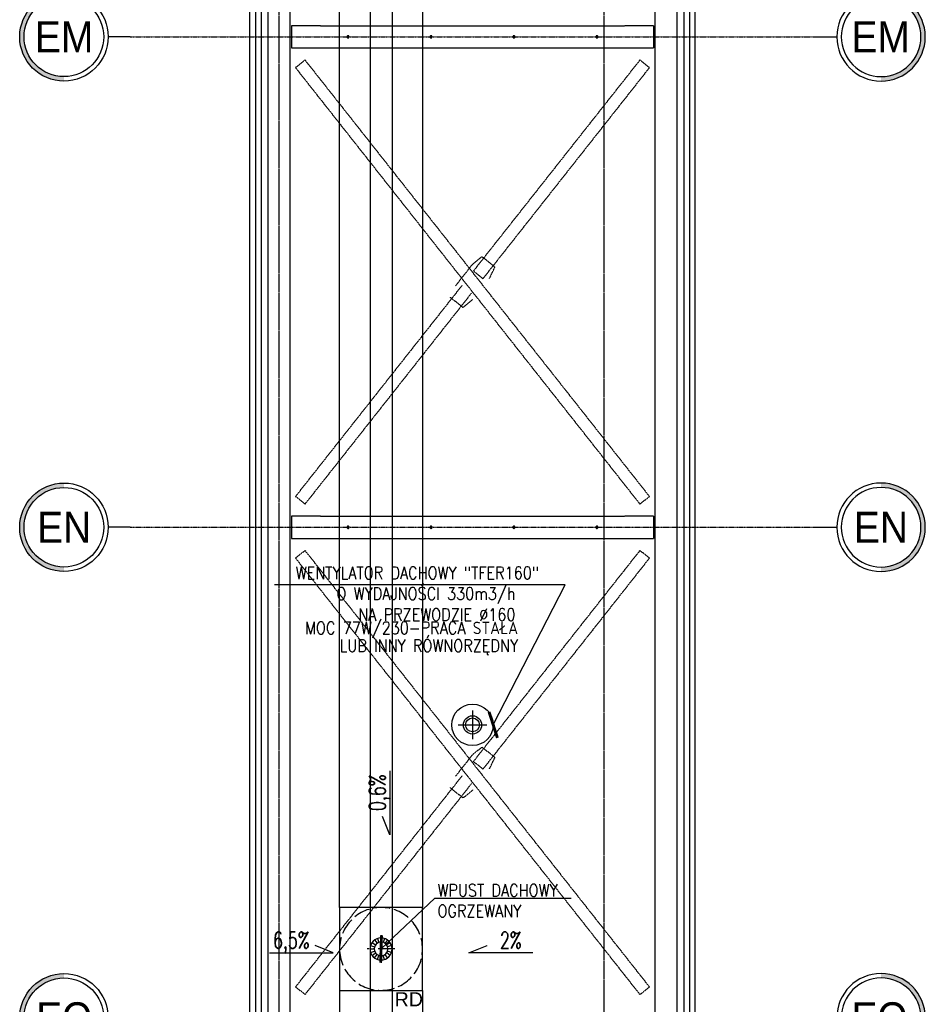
# Model space of a CAD drawing. Extents: x -7228 to 74941, y -112898 to 85621.
# Tile 5 of 256: x 51350 to 52005, y -107120 to -106407. Entities that reach past the tile are written whole.
import ezdxf
from ezdxf.enums import TextEntityAlignment as Align

# ---------------------------------------------------------------- set-up
doc = ezdxf.new("R2010")
doc.units = 0
for name, pattern in [('ACAD_ISO02W100', [15, 12, -3]), ('ACAD_ISO10W100', [18.5, 12, -3, 0.5, -3]), ('CENTER', [2, 1.25, -0.25, 0.25, -0.25]), ('DASHED', [0.75, 0.5, -0.25])]:
    doc.linetypes.add(name, pattern=pattern)
doc.layers.get('0').update_dxf_attribs({"color": 101, "linetype": 'CONTINUOUS'})
for name, color, linetype in [('Det-metal', 141, 'CONTINUOUS'), ('Ins-went', 141, 'CONTINUOUS'), ('Ins-wod', 4, 'CONTINUOUS'), ('Opis-spadki', 61, 'CONTINUOUS'), ('Os-osie', 14, 'CENTER'), ('Os-osie glowne', 1, 'CENTER'), ('Os-osie-opis', 16, 'CONTINUOUS'), ('Sc-systemowe', 150, 'CONTINUOUS'), ('Sch-opis', 51, 'CONTINUOUS'), ('W-idok', 8, 'CONTINUOUS')]:
    doc.layers.add(name, color=color, linetype=linetype)
doc.styles.add('dwg_opis duży', font='ARIAL.TTF', dxfattribs={"width": 0.9})
doc.styles.add('ROMANS', font='romans', dxfattribs={"width": 0.85})
doc.styles.add('TYTUL2', font='ARIAL.TTF')
doc.dimstyles.new('CHMIELNA', dxfattribs={"dimscale": 3.5, "dimtxt": 4, "dimasz": 1.5, "dimexe": 3, "dimexo": 0, "dimgap": 1, "dimtad": 1, "dimdec": 1, "dimrnd": 0.5, "dimzin": 12, "dimdsep": 46, "dimtxsty": 'ROMANS', "dimblk": 'DIMTICK', "dimcen": 0.09, "dimse1": 1, "dimse2": 1, "dimclrd": 143, "dimclrt": 53, "dimadec": 0, "dimazin": 0, "dimtfac": 1, "dimtdec": 1, "dimtix": 1, "dimtmove": 2, "dimatfit": 2, "dimldrblk": 'ARCHTICK', "dimfxl": 0, "dimtolj": 1, "dimtzin": 0, "dimarcsym": 0})

# ---------------------------------------------------------------- blocks, each defined once
blk = doc.blocks.new('DIMTICK')
for p, q in [((0, 1), (0, -1)), ((-1, 0), (1, 0))]:
    blk.add_line(p, q)
at = {"const_width": 0.141}
blk.add_lwpolyline([(0.707, 0.707), (-0.707, -0.707)], dxfattribs=at)
blk = doc.blocks.new('_kgjdskfgjkfh')
at = {"linetype": 'Continuous', "ltscale": 7}
for p, q in [((-2.47, 7.61), (-1.55, 4.76)), ((0, 8), (0, 5)), ((2.47, 7.61), (1.55, 4.76)), ((-8, 0), (-5, 0)), ((-7.61, 2.47), (-4.76, 1.55)), ((-6.47, 4.7), (-4.05, 2.94)), ((-4.7, 6.47), (-2.94, 4.05)), ((4.7, 6.47), (2.94, 4.05)), ((6.47, 4.7), (4.05, 2.94)), ((7.61, 2.47), (4.76, 1.55)), ((8, 0), (5, 0)), ((-7.61, -2.47), (-4.76, -1.55)), ((-6.47, -4.7), (-4.05, -2.94)), ((-4.7, -6.47), (-2.94, -4.05)), ((-2.47, -7.61), (-1.55, -4.76)), ((0, -8), (0, -5)), ((2.47, -7.61), (1.55, -4.76)), ((4.7, -6.47), (2.94, -4.05)), ((6.47, -4.7), (4.05, -2.94)), ((7.61, -2.47), (4.76, -1.55))]:
    blk.add_line(p, q, dxfattribs=at)
at = {"linetype": 'ACAD_ISO10W100'}
for p, q in [((0, 10), (0, -10)), ((10, 0), (-10, 0))]:
    blk.add_line(p, q, dxfattribs=at)
at = {"linetype": 'ACAD_ISO02W100'}
blk.add_circle((0, 0), 30, dxfattribs=at)
at = {"linetype": 'Continuous', "ltscale": 7}
for radius in [8, 5]:
    blk.add_circle((0, 0), radius, dxfattribs=at)
blk = doc.blocks.new('_opis_osi')
blk.add_hatch(color=256).paths.add_polyline_path([(32, -32), (28.8, -32, -1), (-28.8, -32), (-32, -32, 1)])
for radius in [32, 28.8]:
    blk.add_circle((0, -32), radius)
at = {"style": 'dwg_opis duży', "width": 0.9}
blk.add_attdef('AXNAMEV', text='', height=22.4, rotation=90, dxfattribs=at).set_placement((0, -32), align=Align.MIDDLE_CENTER)
blk = doc.blocks.new('SPADKI')
at = {"ltscale": 25}
blk.add_lwpolyline([(0, 0), (0, -70), (-8, -50), (-8, -50)], dxfattribs=at)
at = {"ltscale": 25, "style": 'ROMANS', "width": 0.7}
blk.add_attdef('SP%', text='', height=18, rotation=90, dxfattribs=at).set_placement((-4.9, -24), align=Align.CENTER)

msp = doc.modelspace()

# ---------------------------------------------------------------- linework, layer by layer
at = {"layer": 'Det-metal', "linetype": 'DASHED', "ltscale": 0.5}
for p, q in [((51529.547, -105534.1), (51529.547, -107305.1)), ((51545.547, -107305.1), (51545.547, -105534.1)), ((51809.547, -105534.1), (51809.547, -107305.1)), ((51825.547, -107305.1), (51825.547, -105534.1)), ((51567.547, -106411.6), (51546.547, -106411.6)), ((51546.547, -106411.6), (51546.547, -106427.6)), ((51567.547, -106411.6), (51787.547, -106411.6)), ((51808.547, -106411.6), (51787.547, -106411.6)), ((51808.547, -106411.6), (51808.547, -106427.6)), ((51586.768, -106419.422), (51586.747, -106419.6)), ((51586.747, -106419.6), (51586.768, -106419.778)), ((51586.827, -106419.253), (51586.768, -106419.422)), ((51586.768, -106419.778), (51586.827, -106419.947)), ((51586.922, -106419.101), (51586.827, -106419.253)), ((51586.827, -106419.947), (51586.922, -106420.099)), ((51587.049, -106418.974), (51586.922, -106419.101)), ((51586.922, -106420.099), (51587.049, -106420.225)), ((51587.2, -106418.879), (51587.049, -106418.974)), ((51587.049, -106420.225), (51587.2, -106420.321)), ((51587.369, -106418.82), (51587.2, -106418.879)), ((51587.2, -106420.321), (51587.369, -106420.38)), ((51587.547, -106418.8), (51587.369, -106418.82)), ((51587.369, -106420.38), (51587.547, -106420.4)), ((51587.725, -106418.82), (51587.547, -106418.8)), ((51587.547, -106420.4), (51587.725, -106420.38)), ((51587.895, -106418.879), (51587.725, -106418.82)), ((51587.725, -106420.38), (51587.895, -106420.321)), ((51588.046, -106418.974), (51587.895, -106418.879)), ((51587.895, -106420.321), (51588.046, -106420.225)), ((51588.173, -106419.101), (51588.046, -106418.974)), ((51588.046, -106420.225), (51588.173, -106420.099)), ((51588.268, -106419.253), (51588.173, -106419.101)), ((51588.173, -106420.099), (51588.268, -106419.947)), ((51588.327, -106419.422), (51588.268, -106419.253)), ((51588.268, -106419.947), (51588.327, -106419.778)), ((51588.347, -106419.6), (51588.327, -106419.422)), ((51588.327, -106419.778), (51588.347, -106419.6)), ((51646.768, -106419.422), (51646.747, -106419.6)), ((51646.747, -106419.6), (51646.768, -106419.778)), ((51646.827, -106419.253), (51646.768, -106419.422)), ((51646.768, -106419.778), (51646.827, -106419.947)), ((51646.922, -106419.101), (51646.827, -106419.253)), ((51646.827, -106419.947), (51646.922, -106420.099)), ((51647.049, -106418.974), (51646.922, -106419.101)), ((51646.922, -106420.099), (51647.049, -106420.225)), ((51647.2, -106418.879), (51647.049, -106418.974)), ((51647.049, -106420.225), (51647.2, -106420.321)), ((51647.369, -106418.82), (51647.2, -106418.879)), ((51647.2, -106420.321), (51647.369, -106420.38)), ((51647.547, -106418.8), (51647.369, -106418.82)), ((51647.369, -106420.38), (51647.547, -106420.4)), ((51647.725, -106418.82), (51647.547, -106418.8)), ((51647.547, -106420.4), (51647.725, -106420.38)), ((51647.895, -106418.879), (51647.725, -106418.82)), ((51647.725, -106420.38), (51647.895, -106420.321)), ((51648.046, -106418.974), (51647.895, -106418.879)), ((51647.895, -106420.321), (51648.046, -106420.225)), ((51648.173, -106419.101), (51648.046, -106418.974)), ((51648.046, -106420.225), (51648.173, -106420.099)), ((51648.268, -106419.253), (51648.173, -106419.101)), ((51648.173, -106420.099), (51648.268, -106419.947)), ((51648.327, -106419.422), (51648.268, -106419.253)), ((51648.268, -106419.947), (51648.327, -106419.778)), ((51648.347, -106419.6), (51648.327, -106419.422)), ((51648.327, -106419.778), (51648.347, -106419.6)), ((51706.768, -106419.422), (51706.747, -106419.6)), ((51706.747, -106419.6), (51706.768, -106419.778)), ((51706.827, -106419.253), (51706.768, -106419.422)), ((51706.768, -106419.778), (51706.827, -106419.947)), ((51706.922, -106419.101), (51706.827, -106419.253)), ((51706.827, -106419.947), (51706.922, -106420.099)), ((51707.049, -106418.974), (51706.922, -106419.101)), ((51706.922, -106420.099), (51707.049, -106420.225)), ((51707.2, -106418.879), (51707.049, -106418.974)), ((51707.049, -106420.225), (51707.2, -106420.321)), ((51707.369, -106418.82), (51707.2, -106418.879)), ((51707.2, -106420.321), (51707.369, -106420.38)), ((51707.547, -106418.8), (51707.369, -106418.82)), ((51707.369, -106420.38), (51707.547, -106420.4)), ((51707.725, -106418.82), (51707.547, -106418.8)), ((51707.547, -106420.4), (51707.725, -106420.38)), ((51707.895, -106418.879), (51707.725, -106418.82)), ((51707.725, -106420.38), (51707.895, -106420.321)), ((51708.046, -106418.974), (51707.895, -106418.879)), ((51707.895, -106420.321), (51708.046, -106420.225)), ((51708.173, -106419.101), (51708.046, -106418.974)), ((51708.046, -106420.225), (51708.173, -106420.099)), ((51708.268, -106419.253), (51708.173, -106419.101)), ((51708.173, -106420.099), (51708.268, -106419.947)), ((51708.327, -106419.422), (51708.268, -106419.253)), ((51708.268, -106419.947), (51708.327, -106419.778)), ((51708.347, -106419.6), (51708.327, -106419.422)), ((51708.327, -106419.778), (51708.347, -106419.6)), ((51766.768, -106419.422), (51766.747, -106419.6)), ((51766.747, -106419.6), (51766.768, -106419.778)), ((51766.827, -106419.253), (51766.768, -106419.422)), ((51766.768, -106419.778), (51766.827, -106419.947)), ((51766.922, -106419.101), (51766.827, -106419.253)), ((51766.827, -106419.947), (51766.922, -106420.099)), ((51767.049, -106418.974), (51766.922, -106419.101)), ((51766.922, -106420.099), (51767.049, -106420.225)), ((51767.2, -106418.879), (51767.049, -106418.974)), ((51767.049, -106420.225), (51767.2, -106420.321)), ((51767.369, -106418.82), (51767.2, -106418.879)), ((51767.2, -106420.321), (51767.369, -106420.38)), ((51767.547, -106418.8), (51767.369, -106418.82)), ((51767.369, -106420.38), (51767.547, -106420.4)), ((51767.725, -106418.82), (51767.547, -106418.8)), ((51767.547, -106420.4), (51767.725, -106420.38)), ((51767.895, -106418.879), (51767.725, -106418.82)), ((51767.725, -106420.38), (51767.895, -106420.321)), ((51768.046, -106418.974), (51767.895, -106418.879)), ((51767.895, -106420.321), (51768.046, -106420.225)), ((51768.173, -106419.101), (51768.046, -106418.974)), ((51768.046, -106420.225), (51768.173, -106420.099)), ((51768.268, -106419.253), (51768.173, -106419.101)), ((51768.173, -106420.099), (51768.268, -106419.947)), ((51768.327, -106419.422), (51768.268, -106419.253)), ((51768.268, -106419.947), (51768.327, -106419.778)), ((51768.347, -106419.6), (51768.327, -106419.422)), ((51768.327, -106419.778), (51768.347, -106419.6)), ((51546.547, -106427.6), (51567.547, -106427.6)), ((51567.547, -106427.6), (51787.547, -106427.6)), ((51787.547, -106427.6), (51808.547, -106427.6)), ((51556.469, -106436.412), (51549.489, -106441.918)), ((51567.547, -106450.458), (51556.469, -106436.412)), ((51798.626, -106436.412), (51787.547, -106450.458)), ((51805.606, -106441.918), (51798.713, -106436.481)), ((51549.489, -106441.918), (51567.547, -106464.814)), ((51787.547, -106464.814), (51805.606, -106441.918)), ((51787.547, -106729.387), (51567.547, -106450.458)), ((51787.547, -106450.458), (51678.167, -106589.138)), ((51567.547, -106464.814), (51787.547, -106743.742)), ((51685.147, -106594.643), (51787.547, -106464.814)), ((51684.377, -106578.753), (51677.233, -106584.581)), ((51693.799, -106586.184), (51684.377, -106578.753)), ((51677.233, -106584.581), (51665.299, -106599.711)), ((51689.796, -106594.489), (51693.799, -106586.184)), ((51685.147, -106594.643), (51678.167, -106589.138)), ((51669.948, -106599.558), (51567.547, -106729.387)), ((51567.547, -106743.742), (51676.928, -106605.063)), ((51661.296, -106608.017), (51670.718, -106615.448)), ((51670.718, -106615.448), (51677.862, -106609.62)), ((51567.547, -106729.387), (51549.489, -106752.283)), ((51805.606, -106752.283), (51787.547, -106729.387)), ((51556.469, -106757.788), (51567.547, -106743.742)), ((51787.547, -106743.742), (51798.626, -106757.788)), ((51556.469, -106757.788), (51549.489, -106752.283)), ((51798.626, -106757.788), (51805.606, -106752.283)), ((51567.547, -106766.6), (51546.547, -106766.6)), ((51546.547, -106766.6), (51546.547, -106782.6)), ((51567.547, -106766.6), (51787.547, -106766.6)), ((51808.547, -106766.6), (51787.547, -106766.6)), ((51808.547, -106766.6), (51808.547, -106782.6)), ((51586.768, -106774.422), (51586.747, -106774.6)), ((51586.747, -106774.6), (51586.768, -106774.778)), ((51586.827, -106774.253), (51586.768, -106774.422)), ((51586.768, -106774.778), (51586.827, -106774.947)), ((51586.922, -106774.101), (51586.827, -106774.253)), ((51586.827, -106774.947), (51586.922, -106775.099)), ((51587.049, -106773.974), (51586.922, -106774.101)), ((51586.922, -106775.099), (51587.049, -106775.226)), ((51587.2, -106773.879), (51587.049, -106773.974)), ((51587.049, -106775.226), (51587.2, -106775.321)), ((51587.369, -106773.82), (51587.2, -106773.879)), ((51587.2, -106775.321), (51587.369, -106775.38)), ((51587.547, -106773.8), (51587.369, -106773.82)), ((51587.369, -106775.38), (51587.547, -106775.4)), ((51587.725, -106773.82), (51587.547, -106773.8)), ((51587.547, -106775.4), (51587.725, -106775.38)), ((51587.895, -106773.879), (51587.725, -106773.82)), ((51587.725, -106775.38), (51587.895, -106775.321)), ((51588.046, -106773.974), (51587.895, -106773.879)), ((51587.895, -106775.321), (51588.046, -106775.226)), ((51588.173, -106774.101), (51588.046, -106773.974)), ((51588.046, -106775.226), (51588.173, -106775.099)), ((51588.268, -106774.253), (51588.173, -106774.101)), ((51588.173, -106775.099), (51588.268, -106774.947)), ((51588.327, -106774.422), (51588.268, -106774.253)), ((51588.268, -106774.947), (51588.327, -106774.778)), ((51588.347, -106774.6), (51588.327, -106774.422)), ((51588.327, -106774.778), (51588.347, -106774.6)), ((51646.768, -106774.422), (51646.747, -106774.6)), ((51646.747, -106774.6), (51646.768, -106774.778)), ((51646.827, -106774.253), (51646.768, -106774.422)), ((51646.768, -106774.778), (51646.827, -106774.947)), ((51646.922, -106774.101), (51646.827, -106774.253)), ((51646.827, -106774.947), (51646.922, -106775.099)), ((51647.049, -106773.974), (51646.922, -106774.101)), ((51646.922, -106775.099), (51647.049, -106775.226)), ((51647.2, -106773.879), (51647.049, -106773.974)), ((51647.049, -106775.226), (51647.2, -106775.321)), ((51647.369, -106773.82), (51647.2, -106773.879)), ((51647.2, -106775.321), (51647.369, -106775.38)), ((51647.547, -106773.8), (51647.369, -106773.82)), ((51647.369, -106775.38), (51647.547, -106775.4)), ((51647.725, -106773.82), (51647.547, -106773.8)), ((51647.547, -106775.4), (51647.725, -106775.38)), ((51647.895, -106773.879), (51647.725, -106773.82)), ((51647.725, -106775.38), (51647.895, -106775.321)), ((51648.046, -106773.974), (51647.895, -106773.879)), ((51647.895, -106775.321), (51648.046, -106775.226)), ((51648.173, -106774.101), (51648.046, -106773.974)), ((51648.046, -106775.226), (51648.173, -106775.099)), ((51648.268, -106774.253), (51648.173, -106774.101)), ((51648.173, -106775.099), (51648.268, -106774.947)), ((51648.327, -106774.422), (51648.268, -106774.253)), ((51648.268, -106774.947), (51648.327, -106774.778)), ((51648.347, -106774.6), (51648.327, -106774.422)), ((51648.327, -106774.778), (51648.347, -106774.6)), ((51706.768, -106774.422), (51706.747, -106774.6)), ((51706.747, -106774.6), (51706.768, -106774.778)), ((51706.827, -106774.253), (51706.768, -106774.422)), ((51706.768, -106774.778), (51706.827, -106774.947)), ((51706.922, -106774.101), (51706.827, -106774.253)), ((51706.827, -106774.947), (51706.922, -106775.099)), ((51707.049, -106773.974), (51706.922, -106774.101)), ((51706.922, -106775.099), (51707.049, -106775.226)), ((51707.2, -106773.879), (51707.049, -106773.974)), ((51707.049, -106775.226), (51707.2, -106775.321)), ((51707.369, -106773.82), (51707.2, -106773.879)), ((51707.2, -106775.321), (51707.369, -106775.38)), ((51707.547, -106773.8), (51707.369, -106773.82)), ((51707.369, -106775.38), (51707.547, -106775.4)), ((51707.725, -106773.82), (51707.547, -106773.8)), ((51707.547, -106775.4), (51707.725, -106775.38)), ((51707.895, -106773.879), (51707.725, -106773.82)), ((51707.725, -106775.38), (51707.895, -106775.321)), ((51708.046, -106773.974), (51707.895, -106773.879)), ((51707.895, -106775.321), (51708.046, -106775.226)), ((51708.173, -106774.101), (51708.046, -106773.974)), ((51708.046, -106775.226), (51708.173, -106775.099)), ((51708.268, -106774.253), (51708.173, -106774.101)), ((51708.173, -106775.099), (51708.268, -106774.947)), ((51708.327, -106774.422), (51708.268, -106774.253)), ((51708.268, -106774.947), (51708.327, -106774.778)), ((51708.347, -106774.6), (51708.327, -106774.422)), ((51708.327, -106774.778), (51708.347, -106774.6)), ((51766.768, -106774.422), (51766.747, -106774.6)), ((51766.747, -106774.6), (51766.768, -106774.778)), ((51766.827, -106774.253), (51766.768, -106774.422)), ((51766.768, -106774.778), (51766.827, -106774.947)), ((51766.922, -106774.101), (51766.827, -106774.253)), ((51766.827, -106774.947), (51766.922, -106775.099)), ((51767.049, -106773.974), (51766.922, -106774.101)), ((51766.922, -106775.099), (51767.049, -106775.226)), ((51767.2, -106773.879), (51767.049, -106773.974)), ((51767.049, -106775.226), (51767.2, -106775.321)), ((51767.369, -106773.82), (51767.2, -106773.879)), ((51767.2, -106775.321), (51767.369, -106775.38)), ((51767.547, -106773.8), (51767.369, -106773.82)), ((51767.369, -106775.38), (51767.547, -106775.4)), ((51767.725, -106773.82), (51767.547, -106773.8)), ((51767.547, -106775.4), (51767.725, -106775.38)), ((51767.895, -106773.879), (51767.725, -106773.82)), ((51767.725, -106775.38), (51767.895, -106775.321)), ((51768.046, -106773.974), (51767.895, -106773.879)), ((51767.895, -106775.321), (51768.046, -106775.226)), ((51768.173, -106774.101), (51768.046, -106773.974)), ((51768.046, -106775.226), (51768.173, -106775.099)), ((51768.268, -106774.253), (51768.173, -106774.101)), ((51768.173, -106775.099), (51768.268, -106774.947)), ((51768.327, -106774.422), (51768.268, -106774.253)), ((51768.268, -106774.947), (51768.327, -106774.778)), ((51768.347, -106774.6), (51768.327, -106774.422)), ((51768.327, -106774.778), (51768.347, -106774.6)), ((51546.547, -106782.6), (51567.547, -106782.6)), ((51567.547, -106782.6), (51787.547, -106782.6)), ((51787.547, -106782.6), (51808.547, -106782.6)), ((51556.469, -106791.412), (51549.489, -106796.918)), ((51567.547, -106805.458), (51556.469, -106791.412)), ((51798.626, -106791.412), (51787.547, -106805.458)), ((51805.606, -106796.918), (51798.713, -106791.481)), ((51549.489, -106796.918), (51567.547, -106819.813)), ((51787.547, -106819.813), (51805.606, -106796.918)), ((51787.547, -107084.387), (51567.547, -106805.458)), ((51787.547, -106805.458), (51678.167, -106944.137)), ((51567.547, -106819.813), (51787.547, -107098.742)), ((51685.147, -106949.643), (51787.547, -106819.813)), ((51684.377, -106933.753), (51677.233, -106939.58)), ((51693.799, -106941.184), (51684.377, -106933.753)), ((51677.233, -106939.58), (51665.299, -106954.711)), ((51685.147, -106949.643), (51678.167, -106944.137)), ((51689.796, -106949.489), (51693.799, -106941.184)), ((51669.948, -106954.557), (51567.547, -107084.387)), ((51567.547, -107098.742), (51676.928, -106960.063)), ((51661.296, -106963.016), (51670.718, -106970.448)), ((51670.718, -106970.448), (51677.862, -106964.62)), ((51567.547, -107084.387), (51549.489, -107107.282)), ((51805.606, -107107.282), (51787.547, -107084.387)), ((51556.469, -107112.788), (51567.547, -107098.742)), ((51787.547, -107098.742), (51798.626, -107112.788)), ((51556.469, -107112.788), (51549.489, -107107.283)), ((51798.626, -107112.788), (51805.606, -107107.282))]:
    msp.add_line(p, q, dxfattribs=at)
at = {"layer": 'Ins-went'}
for p, q in [((51677.547, -106907.242), (51677.547, -106928.027)), ((51667.155, -106917.635), (51687.94, -106917.635))]:
    msp.add_line(p, q, dxfattribs=at)
for radius in [15, 6.6, 5]:
    msp.add_circle((51677.547, -106917.635), radius, dxfattribs=at)
at = {"layer": 'Ins-wod'}
for points in [[(51516.547, -107848.1), (51516.547, -102109.117)], [(51838.547, -107848.1), (51838.547, -102109.117)]]:
    msp.add_lwpolyline(points, dxfattribs=at)
at = {"layer": 'Ins-wod', "linetype": 'DASHED', "ltscale": 0.5}
for points in [[(51603.406, -102879.785), (51603.406, -107986.1)], [(51619.406, -102879.785), (51619.406, -107970.1)]]:
    msp.add_lwpolyline(points, dxfattribs=at)
at = {"layer": 'Os-osie', "ltscale": 0.5}
for p, q in [((51429.982, -106419.6), (51925.113, -106419.6)), ((51429.982, -106774.6), (51925.113, -106774.6))]:
    msp.add_line(p, q, dxfattribs=at)
at = {"layer": 'Os-osie glowne'}
for points in [[(51537.547, -101606.785), (51537.547, -109210.991)], [(51772.547, -101606.785), (51772.547, -107955.314)]]:
    msp.add_lwpolyline(points, dxfattribs=at)
at = {"layer": 'Os-osie-opis'}
for points in [[(51429.982, -106419.6), (51413.982, -106419.6)], [(51925.113, -106419.6), (51941.113, -106419.6)], [(51429.982, -106774.6), (51413.982, -106774.6)], [(51925.113, -106774.6), (51941.113, -106774.6)]]:
    msp.add_lwpolyline(points, dxfattribs=at)
at = {"layer": 'Sc-systemowe'}
for points in [[(51520.547, -104975.227), (51520.547, -107848.1)], [(51524.547, -104975.227), (51524.547, -107848.1)], [(51830.547, -104975.227), (51830.547, -107848.1)], [(51834.547, -104975.227), (51834.547, -107848.1)]]:
    msp.add_lwpolyline(points, dxfattribs=at)
at = {"layer": 'W-idok'}
for points in [[(51581.406, -107049.785), (51581.406, -105780.043)], [(51641.406, -105780.043), (51641.406, -107049.785)], [(51581.406, -107109.785), (51581.406, -107848.1)], [(51641.406, -107109.785), (51641.406, -107848.1)]]:
    msp.add_lwpolyline(points, dxfattribs=at)
msp.add_lwpolyline([(51581.406, -107109.785), (51641.406, -107109.785), (51641.406, -107049.785), (51581.406, -107049.785)], close=True, dxfattribs=at)

# ---------------------------------------------------------------- block references
at = {"layer": 'Ins-wod', "xscale": -1, "rotation": 270}
msp.add_blockref('_kgjdskfgjkfh', (51611.406, -107079.785), dxfattribs=at)
at = {"layer": 'Opis-spadki', "xscale": 0.6604040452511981, "yscale": 0.6604040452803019, "zscale": 0.6604040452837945}
msp.add_blockref('SPADKI', (51617.816, -106950.892), dxfattribs=at).add_auto_attribs({'SP%': '0,6%'})
at = {"layer": 'Opis-spadki'}
ref = msp.add_blockref('SPADKI', (51530.619, -107082.624), dxfattribs=dict(at, xscale=-0.6604040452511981, yscale=0.6604040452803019, zscale=0.6604040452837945, rotation=90))
ref.add_attrib('SP%', '6,5%', dxfattribs={"layer": '0', "ltscale": 25, "height": 11.8873, "style": 'ROMANS', "width": 0.7}).set_placement((51546.5, -107079.391), align=Align.CENTER)
at = {"layer": 'Opis-spadki', "xscale": 0.6604040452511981, "yscale": 0.6604040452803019, "zscale": 0.6604040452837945, "rotation": 270}
msp.add_blockref('SPADKI', (51721.119, -107082.624), dxfattribs=at).add_auto_attribs({'SP%': '2%'})
at = {"layer": 'Os-osie-opis'}
ref = msp.add_blockref('_opis_osi', (51413.982, -106419.6), dxfattribs=dict(at, rotation=270))
ref.add_attrib('AXNAMEV', 'EM', dxfattribs={"layer": '0', "height": 22.4, "style": 'dwg_opis duży', "width": 0.9}).set_placement((51382.147, -106419.6), align=Align.MIDDLE_CENTER)
ref = msp.add_blockref('_opis_osi', (51941.113, -106419.6), dxfattribs=dict(at, xscale=-1, rotation=90))
ref.add_attrib('AXNAMEV', 'EM', dxfattribs={"layer": '0', "height": 22.4, "style": 'dwg_opis duży', "width": 0.9}).set_placement((51972.851, -106419.6), align=Align.MIDDLE_CENTER)
ref = msp.add_blockref('_opis_osi', (51413.982, -106774.6), dxfattribs=dict(at, rotation=270))
ref.add_attrib('AXNAMEV', 'EN', dxfattribs={"layer": '0', "height": 22.4, "style": 'dwg_opis duży', "width": 0.9}).set_placement((51382.147, -106774.6), align=Align.MIDDLE_CENTER)
ref = msp.add_blockref('_opis_osi', (51941.113, -106774.6), dxfattribs=dict(at, xscale=-1, rotation=90))
ref.add_attrib('AXNAMEV', 'EN', dxfattribs={"layer": '0', "height": 22.4, "style": 'dwg_opis duży', "width": 0.9}).set_placement((51973.03, -106774.6), align=Align.MIDDLE_CENTER)
ref = msp.add_blockref('_opis_osi', (51413.982, -107129.6), dxfattribs=dict(at, rotation=270))
ref.add_attrib('AXNAMEV', 'EO', dxfattribs={"layer": '0', "height": 22.4, "style": 'dwg_opis duży', "width": 0.9}).set_placement((51382.147, -107129.6), align=Align.MIDDLE_CENTER)
ref = msp.add_blockref('_opis_osi', (51941.113, -107129.6), dxfattribs=dict(at, xscale=-1, rotation=90))
ref.add_attrib('AXNAMEV', 'EO', dxfattribs={"layer": '0', "height": 22.4, "style": 'dwg_opis duży', "width": 0.9}).set_placement((51971.985, -107129.6), align=Align.MIDDLE_CENTER)

# ---------------------------------------------------------------- texts
at = {"layer": 'Ins-wod', "insert": (51621.173, -107121.333), "char_height": 10.2123, "width": 1336.21749, "attachment_point": 7, "style": 'TYTUL2'}
msp.add_mtext('RD', dxfattribs=at)
at = {"layer": 'Sch-opis', "char_height": 9, "width": 203.76147, "style": 'ROMANS'}
for s, insert, attachment_point in [('WENTYLATOR DACHOWY "TFER160"', (51725.706, -106803.102), 3), ('O WYDAJNOŚCI 330m3/h ', (51708.635, -106818.087), 3), ('NA PRZEWODZIE %%C160', (51708.635, -106833.268), 3), ('MOC 77W/230-PRACA STAŁA', (51710.534, -106842.936), 3), ('LUB INNY RÓWNORZĘDNY', (51710.534, -106855.803), 3), ('WPUST DACHOWY\\POGRZEWANY', (51652.237, -107032.85), 1)]:
    msp.add_mtext(s, dxfattribs=dict(at, insert=insert, attachment_point=attachment_point))

# ---------------------------------------------------------------- leaders
at = {"layer": 'Sch-opis'}
for points in [[(51692.547, -106917.635), (51744.609, -106816.169), (51534.422, -106816.169)], [(51611.406, -107079.785), (51650.23, -107043.108), (51748.928, -107043.108)]]:
    msp.add_leader(points, dimstyle='CHMIELNA', override={"dimasz": 4, "dimgap": 1, "dimtad": 0}, dxfattribs=at)

doc.saveas('drawing.dxf')
